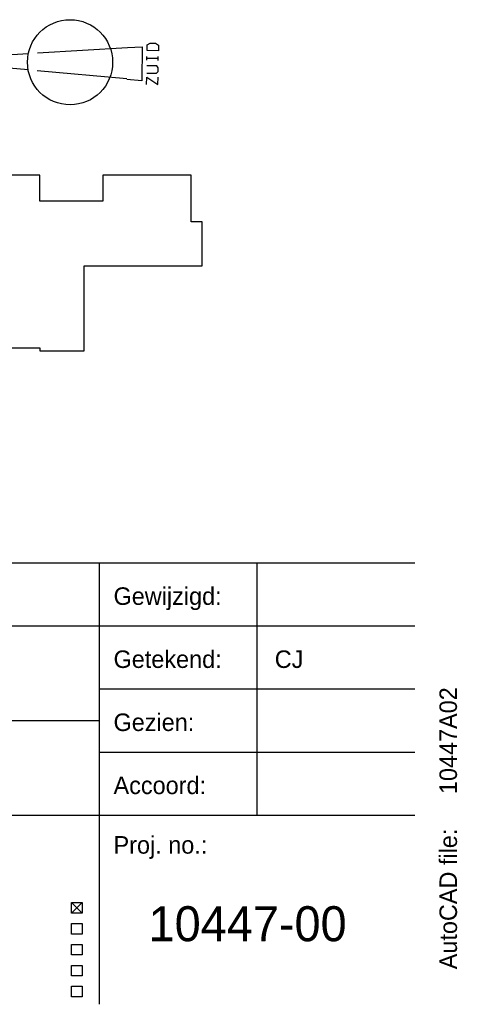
# Model space of a CAD drawing. Header units: millimetres. Extents: x -6587 to 170951, y 244 to 951952.
# Tile 87 of 102: x 164312 to 170555, y 868852 to 882903. Entities that reach past the tile are written whole.
import ezdxf

# ---------------------------------------------------------------- set-up
doc = ezdxf.new("R2010")
doc.units = ezdxf.units.MM
doc.header["$LTSCALE"] = 100
doc.layers.get('0').update_dxf_attribs({"linetype": 'CONTINUOUS'})
for name, color, linetype in [('AL$1----_ALGEMEEN', 7, 'CONTINUOUS'), ('AL$2----_RENVOOI', 7, 'CONTINUOUS'), ('AL$5----_NOORDPIJL', 7, 'CONTINUOUS'), ('BL$4----', 7, 'CONTINUOUS')]:
    doc.layers.add(name, color=color, linetype=linetype)
doc.styles.add('BURO-025', font='BUROFONT.shx', dxfattribs={"height": 250})
doc.styles.add('BURO-035', font='BUROFONT.shx', dxfattribs={"height": 350})
doc.styles.add('BURO-050', font='BUROFONT.shx', dxfattribs={"height": 500})

# ---------------------------------------------------------------- blocks, each defined once
blk = doc.blocks.new('KUIJPERSKLEUR')
at = {"color": 1}
for p, q in [((-185, 73), (-10, 73)), ((-55, 10), (-55, 73)), ((-32.5, 37), (-32.5, 73)), ((-185, 64), (-10, 64)), ((-55, 55), (-10, 55)), ((-185, 50.5), (-55, 50.5)), ((-55, 46), (-10, 46)), ((-185, 37), (-10, 37)), ((-59, 24.51), (-57.5, 23.01)), ((-59, 23.01), (-57.5, 24.51)), ((-59, 24.51), (-57.5, 24.51)), ((-59, 23.01), (-59, 24.51)), ((-57.5, 24.51), (-57.5, 23.01)), ((-57.5, 23.01), (-59, 23.01)), ((-59, 20.01), (-59, 21.51)), ((-59, 21.51), (-57.5, 21.51)), ((-57.5, 21.51), (-57.5, 20.01)), ((-57.5, 20.01), (-59, 20.01)), ((-59, 17.05), (-59, 18.55)), ((-59, 18.55), (-57.5, 18.55)), ((-57.5, 18.55), (-57.5, 17.05)), ((-57.5, 17.05), (-59, 17.05)), ((-59, 14.05), (-59, 15.55)), ((-59, 15.55), (-57.5, 15.55)), ((-57.5, 15.55), (-57.5, 14.05)), ((-57.5, 14.05), (-59, 14.05)), ((-59, 12.58), (-57.5, 12.58)), ((-59, 11.08), (-59, 12.58)), ((-57.5, 12.58), (-57.5, 11.08)), ((-57.5, 11.08), (-59, 11.08))]:
    blk.add_line(p, q, dxfattribs=at)
at = {"color": 1, "style": 'BURO-025'}
for s, p in [('Gewijzigd:', (-53, 67)), ('Getekend:', (-53, 58)), ('Gezien:', (-53, 49)), ('Accoord:', (-53, 40)), ('Proj. no.:', (-53, 31.5))]:
    blk.add_text(s, height=2.5, dxfattribs=at).set_placement(p)
blk.add_text('AutoCAD file:', height=2.5, rotation=90, dxfattribs=at).set_placement((-4, 15))
at = {"color": 150, "style": 'BURO-025'}
for tag, p in [('TKSCHAAL', (-167, 67)), ('TKBLADNR', (-124, 67)), ('TKDATCREAT', (-81, 67)), ('TKDATA', (-30, 67)), ('TKINIT', (-30, 58)), ('PRPRLEID', (-30, 49)), ('PRGRLEID', (-30, 40))]:
    blk.add_attdef(tag, p, '', height=2.5, dxfattribs=at)
at = {"color": 3, "style": 'BURO-035'}
for tag, p in [('PROMSCHR', (-177, 55)), ('TK1OMSCHR', (-177, 42))]:
    blk.add_attdef(tag, p, '', height=3.5, dxfattribs=at)
at = {"color": 1, "style": 'BURO-025'}
blk.add_attdef('TKFILE', (-4, 40), '', height=2.5, rotation=90, dxfattribs=at)
blk.add_attdef('PRNAAM', (-30, 31.5), '', height=2.5, dxfattribs=at)
at = {"color": 4, "style": 'BURO-050'}
blk.add_attdef('TKTEKNR', (-48, 19), '', height=5, dxfattribs=at)

msp = doc.modelspace()

# ---------------------------------------------------------------- linework, layer by layer
at = {"layer": 'AL$1----_ALGEMEEN', "color": 8}
msp.add_circle((165030.1, 882295.8), 607.6, dxfattribs=at)
at = {"layer": 'AL$2----_RENVOOI', "color": 8}
msp.add_lwpolyline([(163342.9, 878221.4), (164599.9, 878221.4), (164599.9, 878175.7), (165230.7, 878175.7), (165230.7, 879389.3), (166916.6, 879389.3), (166916.6, 880020.1), (166758.5, 880020.1), (166758.5, 880682.7), (165499.3, 880682.7), (165499.3, 880315.4), (164601.1, 880315.4), (164601.1, 880682.7), (163341.8, 880682.7)], dxfattribs=at)
at = {"layer": 'AL$5----_NOORDPIJL', "color": 8}
for points in [[(166290.3, 882460.2), (166129.1, 882462.4), (166130.2, 882543), (166170.9, 882568.7), (166251.5, 882567.6), (166291.4, 882540.8), (166290.3, 882460.2)], [(164432.3, 882186), (162842.8, 882326.2), (164435.6, 882422.2)], [(164563.8, 882430.2), (165847.9, 882507.6)], [(165847.9, 882507.6), (166061.4, 882517.9), (166054.6, 882032), (165841.5, 882048.2)], [(166127.2, 882325.4), (166127.9, 882379.7)], [(166127.6, 882354.8), (166288.8, 882352.6)], [(166288.4, 882323.1), (166289.2, 882377.5)], [(165841.7, 882061.4), (164560.2, 882174.2)], [(166126.6, 882139.9), (166265.6, 882138), (166286.2, 882164), (166286.9, 882218.3), (166267.1, 882244.9), (166126.1, 882246.8)], [(166122.3, 881978.7), (166123.8, 882085.6), (166283.6, 881976.5), (166285.1, 882083.3)]]:
    msp.add_lwpolyline(points, dxfattribs=at)

# ---------------------------------------------------------------- block references
at = {"layer": 'BL$4----'}
ref = msp.add_blockref('KUIJPERSKLEUR', (170950.7, 867852.4), dxfattribs=dict(at, xscale=100, yscale=100, zscale=100))
ref.add_attrib('TKINIT', 'CJ', (167950.7, 873652.4), dxfattribs={"layer": '0', "color": 150, "height": 250, "style": 'BURO-025'})
ref.add_attrib('TKFILE', '10447A02', (170550.7, 871852.4), dxfattribs={"layer": '0', "color": 1, "height": 250, "rotation": 90, "style": 'BURO-025'})
ref.add_attrib('TKTEKNR', '10447-00', (166150.7, 869752.4), dxfattribs={"layer": '0', "color": 4, "height": 500, "style": 'BURO-050'})

doc.saveas('drawing.dxf')
